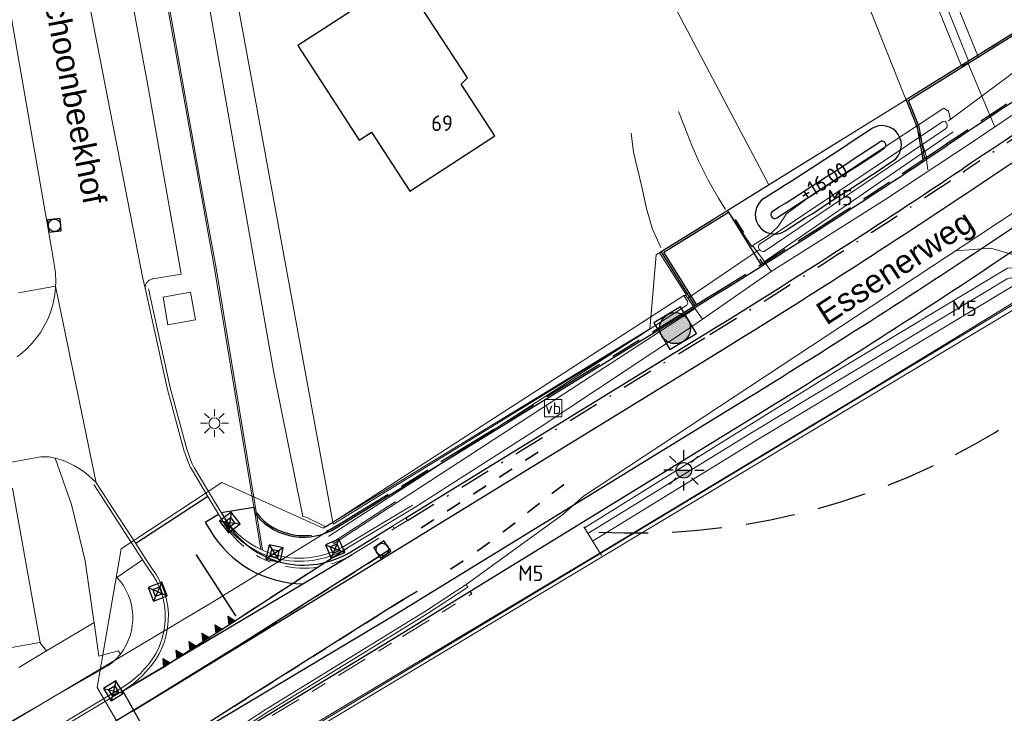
# Model space of a CAD drawing. Header units: metres. Extents: x 174282 to 175177, y 462028 to 462851.
# Tile 6 of 256: x 174418 to 174481, y 462204 to 462248. Entities that reach past the tile are written whole.
import ezdxf
from ezdxf.enums import TextEntityAlignment as Align

# ---------------------------------------------------------------- set-up
doc = ezdxf.new("R2010")
doc.units = ezdxf.units.M
for name, pattern in [('HIDDEN2', [4.7625, 3.175, -1.5875]), ('VH-GELEIDEBAND_50X200', [8, 4, -2, 0, -2]), ('VH-OPSLUITBAND', [10, 4, -2, 2, -2]), ('VH-OPSLUITBAND_100X200', [16, 8, -2, 4, -2]), ('VH-OPSLUITBAND_120X250', [26, 16, -4, 2, -4]), ('VW-1-1_STREEP', [2, 1, -1])]:
    doc.linetypes.add(name, pattern=pattern)
for name, color, linetype, lineweight in [('B-ME-WH-DUIKER-G', 8, 'Continuous', 20), ('B-ME-WH-WATERGANG_SLOOT_INSTEEK-G', 8, 'Continuous', 20), ('B-WE-GK-BESCHOEIING_DAMWAND_HOUT-G', 8, 'GK-BESCHOEIING', 18), ('B-WE-IE-MEUBILAIR_WEGMEUBILAIR-LICHTMAST-S', 8, 'Continuous', 20), ('B-WE-IE-MEUBILAIR_WEGMEUBILAIR_DIAMANTKOPPAAL_KUNSTSTOF_145X145-S', 252, 'Continuous', 25), ('B-WE-IE-MEUBILAIR_WEGMEUBILAIR_VERKEERSBORD-S', 8, 'Continuous', 25), ('B-WE-OG-BEBOUWING-G', 8, 'Continuous', 30), ('B-WE-OG-BEBOUWING_HUISNUMMER-T20', 8, 'Continuous', 20), ('B-WE-OG-BGT-KUNSTWERKDEEL-G', 8, 'Continuous', 20), ('B-WE-OG-STRAATNAAM-T30', 8, 'Continuous', 20), ('B-WE-OG-TERREIN_ERF-G', 8, 'Continuous', 20), ('B-WE-OG-TERREIN_GROEN-G', 8, 'Continuous', 20), ('B-WE-OG-TERREINAFSCHEIDING-G', 8, 'IE-TERREINAFSCHEIDING-KUNSTMATIG-DICHT', 20), ('B-WE-OG-WEG_VERHARD_GESLOTEN -G', 8, 'Continuous', 20), ('B-WE-OG-WEG_VERHARD_OPEN -G', 8, 'Continuous', 20), ('B-WE-RI-VWA_RIOOLPUT_INSPECTIEPUT-S', 8, 'Continuous', 20), ('B-WE-VW-MARKERING_DWARS_DRIEHOEK_5050-G', 8, 'VW-HAAIETAND50-L-N', 13), ('B-WE-VW-MARKERING_LANGS_STREEP_11_010-G', 8, 'VW-1-1_STREEP', 13), ('B-WE-VW-MARKERING_LANGS_STREEP_DOORGETROKKEN_010-G', 8, 'Continuous', 20), ('B-WE-WH-WATERGANG_SLOOT_BODEM-G', 8, 'Continuous', 20), ('B-WE-WH-WATERGANG_SLOOT_INSTEEK-G', 8, 'Continuous', 20), ('B-XX-KG-GRENS_PERCEEL-BEREKEND-G', 213, 'Continuous', 20), ('B-XX-KG-GRENS_PERCEEL-G', 213, 'Continuous', 20), ('N-WE-AL-WERKGRENS-G', 173, 'AL-WERKGRENS', 20), ('N-WE-GR-SOORTNAAM-GRAS-T20', 90, 'Continuous', 25), ('N-WE-IE-MEUBILAIR_WEGMEUBILAIR-LICHTMAST-ARMATUUR-6.00-S', 31, 'Continuous', 25), ('N-WE-VH-KANTOPSLUITING_ACHTERKANTBAND-G', 50, 'Continuous', 25), ('N-WE-VH-KANTOPSLUITING_GELEIDEBAND_50-200X200-G', 210, 'VH-GELEIDEBAND_50X200', 25), ('N-WE-VH-KANTOPSLUITING_OPSLUITBAND_100X200-G', 152, 'VH-OPSLUITBAND_100X200', 25), ('N-WE-VH-KANTOPSLUITING_OPSLUITBAND_120X250-G', 152, 'VH-OPSLUITBAND_120X250', 25), ('N-WE-VH-KANTOPSLUITING_OPSLUITBAND_200X200-G', 152, 'VH-OPSLUITBAND', 20), ('N-WE-VH-KANTVERHARDING-G', 50, 'Continuous', 25), ('N-WE-WH-NAP-T20', 50, 'Continuous', 20), ('N-WE-WH-WATERGANG_BODEM-G', 92, 'Continuous', 25), ('N-WE-WH-WATERGANG_INSTEEK-G', 50, 'Continuous', 25), ('N-XX-AL-LIJN_0.20-G', 7, 'Continuous', 25)]:
    doc.layers.add(name, color=color, linetype=linetype, lineweight=lineweight)
doc.layers.add('B-WE-VH-MATERIAALGRENS-G', color=8, linetype='Continuous')
doc.layers.add('N-WE-VH-MATERIAALGRENS-G', color=7, linetype='Continuous')
doc.layers.add('N-WE-RI-HWA_RIOOLPUT_INSPECTIEPUT_BETON-S', color=150, linetype='Continuous', lineweight=25, true_color=0x007fff)
doc.layers.add('N-WE-VH-KANTOPSLUITING_VERLOOPBAND_50-200x200-200x200-G', color=150, linetype='Continuous', lineweight=20, true_color=0x007fff)
doc.styles.add('NLCS-ISO', font='NLCS-ISO.ttf')
doc.styles.add('NLCS-ISO-M500-T20', font='NLCS-ISO.ttf', dxfattribs={"height": 1})
doc.styles.add('NLCS-ISO-M500-T30', font='NLCS-ISO.ttf', dxfattribs={"height": 1.5})
doc.linetypes.add('AL-WERKGRENS', pattern='A,10,[106,Afdeling.shx,S=1,R=0,X=0,Y=0],-2', length=12)
doc.linetypes.add('GK-BESCHOEIING', pattern='A,30,-5,[1,NLCS.SHX,S=1,R=0,X=0,Y=0],-5', length=40)
doc.linetypes.add('IE-TERREINAFSCHEIDING-KUNSTMATIG-DICHT', pattern='A,8,-1,[82,NLCS.SHX,S=0.75,R=90,X=0,Y=0],-1', length=10)
doc.linetypes.add('VW-HAAIETAND50-L-N', pattern='A,0,-0.5,[150,NLCS.SHX,S=1,R=0,X=-0.625,Y=0],-0.5', length=1)

# ---------------------------------------------------------------- blocks, each defined once
blk = doc.blocks.new('B-SRI-PUT_VWA-SO')
at = {"flags": 128}
blk.add_lwpolyline([(-2, 2), (2, 2), (2, -2), (-2, -2)], close=True, dxfattribs=at)
at = {"lineweight": -3, "flags": 128}
blk.add_lwpolyline([(2, -2), (2, 2), (-2, 2), (-2, -2)], close=True, dxfattribs=at)
at = {"lineweight": -3}
blk.add_circle((0, 0), 2, dxfattribs=at)
blk = doc.blocks.new('Lichtmast bestaand')
for p, q in [((-0.318, 0.318), (-0.636, 0.636)), ((0, 0.45), (0, 0.9)), ((0.318, 0.318), (0.636, 0.636)), ((-0.45, 0), (-0.9, 0)), ((0.45, 0), (0.9, 0)), ((-0.318, -0.318), (-0.636, -0.636)), ((0, -0.9), (0, -0.45)), ((0.318, -0.318), (0.636, -0.636))]:
    blk.add_line(p, q)
blk.add_circle((0, 0), 0.35)
blk = doc.blocks.new('markering-driehoek')
h = blk.add_hatch(color=256)
h.dxf.hatch_style = 1
h.paths.add_polyline_path([(-0.25, 0.5), (-0.5, 0), (0, 0)])
blk.add_lwpolyline([(-0.5, 0), (0, 0), (-0.25, 0.5)], close=True)
blk = doc.blocks.new('SIE-WEG_VERKEERSBORD-SO')
at = {"color": 0, "linetype": 'ByBlock', "lineweight": 18}
blk.add_lwpolyline([(-1.125, -1.125), (1.125, -1.125), (1.125, 1.125), (-1.125, 1.125)], close=True, dxfattribs=at)
at = {"color": 0, "linetype": 'ByBlock', "lineweight": 18, "style": 'NLCS-ISO'}
blk.add_text('vb', height=1.5, dxfattribs=at).set_placement((0, 0), align=Align.MIDDLE_CENTER)
blk = doc.blocks.new('SIE-WEG_PAAL_KUNSTSTOF')
for p, q in [((-0.188, 0.188), (0.188, -0.188)), ((0.188, 0.188), (-0.188, -0.188))]:
    blk.add_line(p, q)
at = {"flags": 128}
for points in [[(-0.188, -0.188), (0.188, -0.188), (0.188, 0.188), (-0.188, 0.188)], [(-0.094, 0.094), (0.094, 0.094), (0.094, -0.094), (-0.094, -0.094)]]:
    blk.add_lwpolyline(points, close=True, dxfattribs=at)
blk = doc.blocks.new('N-SRI-PUT_HWA-SO')
h = blk.add_hatch(color=256)
h.dxf.hatch_style = 1
h.paths.add_polyline_path([(2, 0, 1), (-2, 0, 1)])
at = {"lineweight": -3, "flags": 128}
blk.add_lwpolyline([(-2, -2), (2, -2), (2, 2), (-2, 2)], close=True, dxfattribs=at)
at = {"lineweight": -3}
blk.add_circle((0, 0), 2, dxfattribs=at)
blk = doc.blocks.new('lichtmast 5.00 m')
blk.add_hatch(color=256).paths.add_polyline_path([(-0.25, 0, 1), (0.25, 0)])
for p, q in [((0, 0.35), (0, 0.65)), ((-0.247, 0.247), (-0.46, 0.46)), ((0.247, 0.247), (0.46, 0.46)), ((-0.35, 0), (-0.65, 0)), ((-0.25, 0), (0.25, 0)), ((0.35, 0), (0.65, 0)), ((-0.247, -0.247), (-0.46, -0.46)), ((0.247, -0.247), (0.46, -0.46)), ((0, -0.65), (0, -0.35))]:
    blk.add_line(p, q)
blk.add_circle((0, 0), 0.25)

msp = doc.modelspace()

# ---------------------------------------------------------------- linework, layer by layer
at = {"layer": 'B-ME-WH-DUIKER-G'}
msp.add_line((174477.516, 462241.708), (174482.03, 462245.05), dxfattribs=at)
msp.add_lwpolyline([(174460.724, 462230.288), (174465.279, 462233.375)], dxfattribs=at)
at = {"layer": 'B-ME-WH-WATERGANG_SLOOT_INSTEEK-G'}
for p, q in [((174477.822, 462240.994), (174465.644, 462232.62)), ((174437.88, 462214.448), (174461.196, 462229.604))]:
    msp.add_line(p, q, dxfattribs=at)
at = {"layer": 'B-WE-GK-BESCHOEIING_DAMWAND_HOUT-G'}
for p in [(174437.827, 462214.532), (174441.904, 462217.064)]:
    msp.add_line(p, (174441.85, 462217.147), dxfattribs=at)
at = {"layer": 'B-WE-OG-BEBOUWING-G'}
msp.add_lwpolyline([(174446.121, 462244.072), (174446.518, 462244.468), (174442.317, 462250.929), (174435.581, 462246.549), (174439.537, 462240.464), (174440.331, 462240.981), (174442.806, 462237.174), (174448.288, 462240.739), (174446.121, 462244.072)], dxfattribs=at)
at = {"layer": 'B-WE-OG-BGT-KUNSTWERKDEEL-G'}
msp.add_lwpolyline([(174454.012, 462215.545), (174455.147, 462213.696)], dxfattribs=at)
at = {"layer": 'B-WE-OG-TERREIN_ERF-G'}
for points in [[(174442.315, 462282.538), (174443.254, 462280.657), (174429.434, 462276.592), (174425.444, 462275.713), (174427.786, 462260.971), (174434.062, 462225.355), (174435.91, 462216.216), (174436.13, 462216.165), (174437.388, 462215.542), (174458.339, 462229.074), (174460.466, 462230.448), (174460.6, 462230.458), (174460.631, 462230.482), (174458.886, 462233.207), (174463.27, 462235.926), (174465.18, 462237.111), (174476.443, 462244.096), (174476.49, 462244.125), (174477.194, 462244.56), (174481.894, 462247.477)], [(174484.205, 462231.573), (174482.098, 462230.229), (174471.897, 462224.016), (174454.904, 462213.753), (174431.718, 462199.892), (174432.742, 462187.157), (174435.023, 462161.768), (174439.912, 462108.876), (174439.944, 462108.292), (174439.811, 462107.923), (174439.678, 462107.8), (174499.875, 462110.012), (174571.064, 462123.076)]]:
    msp.add_lwpolyline(points, dxfattribs=at)
at = {"layer": 'B-WE-OG-TERREIN_GROEN-G'}
msp.add_line((174419.392, 462207.555), (174418.941, 462208.088), dxfattribs=at)
for points in [[(174433.957, 462305.975), (174432.979, 462307.877), (174424.356, 462305.735), (174423.647, 462309.728), (174423.206, 462309.038), (174422.517, 462307.992), (174421.815, 462306.954), (174421.1, 462305.925), (174420.434, 462304.993), (174417.902, 462301.409), (174417.91, 462301.258), (174419.476, 462292.322), (174419.49, 462292.236), (174425.004, 462261.316), (174426.6, 462252.366), (174429.193, 462237.827), (174430.213, 462232.187), (174433.198, 462214.083)], [(174433.868, 462305.929), (174432.926, 462307.761), (174424.276, 462305.612), (174423.593, 462309.458), (174423.29, 462308.984), (174422.6, 462307.936), (174421.897, 462306.897), (174421.182, 462305.867), (174420.516, 462304.935), (174418.004, 462301.38), (174418.01, 462301.269), (174419.575, 462292.339), (174419.589, 462292.253), (174425.102, 462261.334), (174426.698, 462252.384), (174429.291, 462237.845), (174430.312, 462232.204), (174433.308, 462214.033)], [(174464.935, 462233.664), (174464.851, 462233.602), (174463.27, 462235.926)], [(174466.089, 462231.991), (174465.525, 462232.805)], [(174417.479, 462226.507), (174417.654, 462226.638), (174417.825, 462226.775), (174417.99, 462226.917), (174418.15, 462227.066), (174418.305, 462227.221), (174418.454, 462227.381), (174418.597, 462227.547), (174418.734, 462227.717), (174418.864, 462227.893), (174418.988, 462228.073), (174419.105, 462228.257), (174419.216, 462228.446), (174419.319, 462228.639), (174419.416, 462228.835), (174419.505, 462229.035), (174419.587, 462229.237), (174419.661, 462229.443), (174419.728, 462229.651), (174419.787, 462229.862), (174419.838, 462230.074), (174419.881, 462230.289), (174419.917, 462230.505), (174419.945, 462230.721), (174419.964, 462230.939), (174419.972, 462231.06), (174417.582, 462230.629)], [(174428.67, 462230.656), (174426.897, 462230.344), (174427.209, 462228.571), (174428.982, 462228.884), (174428.67, 462230.656)], [(174461.091, 462229.752), (174461.674, 462228.931)], [(174419.392, 462207.555), (174419.844, 462207.825), (174422.45, 462209.383), (174422.437, 462209.473), (174421.883, 462213.357), (174421, 462216.985), (174419.933, 462219.964), (174419.831, 462219.989), (174419.546, 462220.045), (174419.017, 462220.059), (174412.575, 462218.904), (174412.778, 462217.316), (174417.197, 462218.033), (174418.972, 462208.093), (174418.941, 462208.088)], [(174422.45, 462209.383), (174422.76, 462207.207), (174424.011, 462207.562), (174424.145, 462207.349)], [(174418.941, 462208.088), (174414.54, 462207.323)], [(174417.602, 462206.484), (174419.392, 462207.555)]]:
    msp.add_lwpolyline(points, dxfattribs=at)
at = {"layer": 'B-WE-OG-TERREINAFSCHEIDING-G', "ltscale": 0.5}
msp.add_line((174464.92, 462233.623), (174465.525, 462232.805), dxfattribs=at)
for points in [[(174460.466, 462230.448), (174437.388, 462215.542), (174436.13, 462216.165)], [(174460.599, 462230.458), (174460.712, 462230.274), (174461.091, 462229.752)]]:
    msp.add_lwpolyline(points, dxfattribs=at)
at = {"layer": 'B-WE-OG-WEG_VERHARD_GESLOTEN -G'}
for p, q in [((174429.784, 462217.498), (174430.467, 462216.36)), ((174443.076, 462216.773), (174438.781, 462214.185))]:
    msp.add_line(p, q, dxfattribs=at)
for points in [[(174477.972, 462233.333), (174480.263, 462233.507), (174481.651, 462233.098), (174482.35, 462232.55), (174483.071, 462231.022), (174486.613, 462222.735), (174499.58, 462225.238), (174498.204, 462231.631), (174496.79, 462237.692), (174496.212, 462237.863), (174494.59, 462239.974), (174494.125, 462241.097), (174494.147, 462242.634), (174494.72, 462243.703), (174495.596, 462244.784)], [(174483.128, 462243.07), (174478.98, 462240.277), (174473.48, 462236.654), (174468.823, 462233.706), (174466.088, 462231.99), (174461.674, 462228.931), (174460.766, 462228.303), (174460.387, 462228.04), (174451.149, 462221.934), (174443.076, 462216.773)], [(174427.304, 462199.588), (174429.987, 462201.471), (174433.548, 462203.793), (174439.343, 462207.364), (174443.805, 462210.112), (174446.432, 462211.827), (174452.665, 462216.336), (174453.99, 462217.524), (174479.345, 462234.235), (174483.607, 462237.034)], [(174425.135, 462214.468), (174425.743, 462213.535), (174426.159, 462212.897), (174426.423, 462212.526), (174426.653, 462212.132), (174426.847, 462211.72), (174427.003, 462211.292), (174427.121, 462210.851), (174427.199, 462210.402), (174427.236, 462209.948), (174427.233, 462209.492), (174427.189, 462209.039), (174427.104, 462208.591), (174426.98, 462208.152), (174426.818, 462207.726), (174426.618, 462207.317), (174426.382, 462206.927), (174426.112, 462206.559), (174425.811, 462206.218), (174425.578, 462205.963), (174425.277, 462205.686), (174424.871, 462205.353), (174424.293, 462204.976), (174419.86, 462202.313)]]:
    msp.add_lwpolyline(points, dxfattribs=at)
msp.add_arc((174435.684, 462219.324), 6, 209.60206, 301.0742, dxfattribs=at)
at = {"layer": 'B-WE-OG-WEG_VERHARD_OPEN -G'}
for p, q in [((174425.135, 462214.468), (174422.59, 462218.374)), ((174425.575, 462213.426), (174422.422, 462218.265)), ((174442.97, 462216.942), (174438.678, 462214.356))]:
    msp.add_line(p, q, dxfattribs=at)
for points in [[(174422.59, 462218.374), (174419.972, 462231.06), (174419.979, 462231.279), (174419.979, 462231.498), (174419.97, 462231.717), (174419.953, 462231.935), (174419.929, 462232.153), (174419.896, 462232.37), (174419.879, 462232.467), (174419.722, 462233.377), (174412.018, 462277.549), (174411.99, 462277.657)], [(174421.058, 462255.153), (174421.693, 462251.51), (174425.594, 462231.54), (174425.754, 462230.835)], [(174425.754, 462230.835), (174425.746, 462230.884), (174425.742, 462230.934), (174425.743, 462230.984), (174425.748, 462231.033), (174425.757, 462231.082), (174425.77, 462231.13), (174425.788, 462231.177), (174425.809, 462231.222), (174425.835, 462231.265), (174425.864, 462231.306), (174425.896, 462231.344), (174425.932, 462231.379), (174425.97, 462231.41), (174426.011, 462231.439), (174426.054, 462231.463), (174426.1, 462231.484), (174426.147, 462231.501), (174426.195, 462231.514), (174426.244, 462231.522), (174428.054, 462231.825), (174425.9, 462244.118), (174424.434, 462251.988)], [(174425.754, 462230.835), (174427.151, 462224.48), (174428.238, 462220.48), (174428.526, 462219.678), (174428.593, 462219.526), (174428.665, 462219.376), (174428.744, 462219.23), (174429.784, 462217.498)], [(174425.949, 462230.878), (174427.345, 462224.528), (174428.429, 462220.54), (174428.712, 462219.752), (174428.774, 462219.61), (174428.843, 462219.468), (174428.917, 462219.33), (174429.956, 462217.6), (174430.641, 462216.459)], [(174422.59, 462218.374), (174422.556, 462218.413), (174422.354, 462218.622), (174422.14, 462218.819), (174421.916, 462219.003), (174421.682, 462219.176), (174421.439, 462219.335), (174421.187, 462219.48), (174420.928, 462219.612), (174420.662, 462219.729), (174420.39, 462219.831), (174420.113, 462219.918), (174419.933, 462219.964)], [(174425.575, 462213.426), (174425.994, 462212.784), (174426.255, 462212.417), (174426.476, 462212.039), (174426.662, 462211.643), (174426.813, 462211.231), (174426.925, 462210.808), (174427, 462210.377), (174427.036, 462209.941), (174427.033, 462209.503), (174426.99, 462209.067), (174426.909, 462208.637), (174426.79, 462208.215), (174426.634, 462207.806), (174426.442, 462207.413), (174426.215, 462207.038), (174425.956, 462206.685), (174425.662, 462206.351), (174425.437, 462206.105), (174425.146, 462205.837), (174424.753, 462205.514), (174424.187, 462205.146), (174419.759, 462202.486), (174411.475, 462197.775)], [(174424.145, 462207.349), (174424.339, 462207.623), (174424.508, 462207.913), (174424.651, 462208.217), (174424.767, 462208.532), (174424.854, 462208.857), (174424.913, 462209.187), (174424.942, 462209.522), (174424.942, 462209.858), (174424.912, 462210.192), (174424.853, 462210.523), (174424.765, 462210.847), (174424.649, 462211.162), (174424.505, 462211.466), (174424.335, 462211.756), (174424.141, 462212.029), (174423.923, 462212.285), (174425.578, 462213.422)], [(174429.414, 462200.825), (174430.099, 462201.306), (174433.655, 462203.624), (174439.448, 462207.194), (174443.912, 462209.943), (174446.546, 462211.662), (174446.436, 462211.83)], [(174424.145, 462207.349), (174423.903, 462207.067), (174423.635, 462206.81), (174423.343, 462206.58), (174409.48, 462198.662), (174403.34, 462195.474), (174396.93, 462192.869), (174390.306, 462190.87), (174360.655, 462183.414), (174359.284, 462195.752)]]:
    msp.add_lwpolyline(points, dxfattribs=at)
at = {"layer": 'B-WE-OG-WEG_VERHARD_OPEN -G', "flags": 128}
for points in [[(174472.888, 462258.751), (174478.373, 462245.229), (174479.45, 462245.784), (174474.321, 462258.398)], [(174474.676, 462243.348), (174469.32, 462256.797)], [(174478.777, 462245.437), (174480.499, 462241.358)], [(174476.193, 462238.545), (174476.064, 462239.56), (174475.682, 462240.717), (174475.237, 462241.975), (174474.676, 462243.348)], [(174463.158, 462235.99), (174462.694, 462236.727), (174462.03, 462237.881), (174461.439, 462239.076), (174460.984, 462240.121), (174460.538, 462241.266), (174460.11, 462242.306)], [(174458.988, 462233.545), (174458.443, 462234.73), (174458.054, 462236.058), (174457.733, 462237.546), (174457.229, 462239.675), (174457.068, 462240.911)]]:
    msp.add_lwpolyline(points, dxfattribs=at)
at = {"layer": 'B-WE-OG-WEG_VERHARD_OPEN -G'}
msp.add_arc((174435.684, 462219.324), 5.8, 209.60206, 301.0742, dxfattribs=at)
at = {"layer": 'B-WE-VH-MATERIAALGRENS-G'}
msp.add_line((174429.784, 462217.498), (174425.135, 462214.468), dxfattribs=at)
for points in [[(174441.565, 462214.111), (174431.944, 462207.997), (174426.15, 462204.42), (174420.907, 462201.24), (174415.92, 462198.354), (174410.848, 462195.466), (174407.759, 462193.822), (174404.997, 462192.33), (174403.073, 462191.415), (174399.684, 462190.055), (174397.671, 462189.399), (174393.859, 462188.334), (174390.14, 462187.294), (174386.065, 462186.197), (174378.391, 462184.325), (174370.563, 462182.348), (174351.216, 462177.467), (174350.753, 462177.355), (174348.175, 462176.832), (174334.783, 462173.601), (174312.236, 462168.057), (174295.108, 462164.054), (174288.902, 462162.799), (174285.346, 462162.221)], [(174443.277, 462211.38), (174442.236, 462210.772), (174438.344, 462208.32), (174433.046, 462204.976), (174429.613, 462202.796), (174426.385, 462200.646), (174424.348, 462199.408), (174419.463, 462196.593), (174414.089, 462193.644), (174410.064, 462191.359), (174407.542, 462189.984), (174404.749, 462188.601), (174402.226, 462187.476), (174399.092, 462186.355), (174395.079, 462185.329), (174390.138, 462184.077), (174384.758, 462182.78), (174382.966, 462182.337), (174375.167, 462180.441)]]:
    msp.add_lwpolyline(points, dxfattribs=at)
at = {"layer": 'B-WE-VH-MATERIAALGRENS-G', "flags": 128}
msp.add_lwpolyline([(174424.293, 462204.976), (174426.981, 462206.539), (174438.781, 462214.185)], dxfattribs=at)
at = {"layer": 'B-WE-VW-MARKERING_LANGS_STREEP_11_010-G', "linetype": 'Continuous', "const_width": 0.1, "flags": 128}
for points in [[(174450.239, 462219.822), (174451.078, 462220.365)], [(174448.56, 462218.734), (174449.4, 462219.278)], [(174451.944, 462217.68), (174452.746, 462218.277)], [(174446.882, 462217.647), (174447.721, 462218.19)], [(174445.204, 462216.559), (174446.043, 462217.103)], [(174450.378, 462216.454), (174451.17, 462217.064)], [(174443.525, 462215.471), (174444.364, 462216.015)], [(174448.797, 462215.207), (174449.596, 462215.809)], [(174447.146, 462213.979), (174447.96, 462214.56)], [(174440.108, 462213.185), (174440.953, 462213.722)], [(174445.415, 462212.814), (174446.254, 462213.357)], [(174435.458, 462212.031), (174436.297, 462212.575)], [(174438.42, 462212.112), (174439.264, 462212.649)], [(174433.78, 462210.944), (174434.619, 462211.488)], [(174436.731, 462211.039), (174437.576, 462211.576)], [(174441.607, 462210.376), (174442.458, 462210.901)], [(174432.101, 462209.856), (174432.94, 462210.4)], [(174435.043, 462209.966), (174435.887, 462210.503)], [(174433.354, 462208.893), (174434.198, 462209.43)], [(174439.914, 462209.31), (174440.761, 462209.843)], [(174438.222, 462208.243), (174439.068, 462208.776)], [(174431.663, 462207.824), (174432.51, 462208.357)], [(174436.53, 462207.176), (174437.376, 462207.709)], [(174429.961, 462206.773), (174430.812, 462207.299)], [(174428.259, 462205.722), (174429.11, 462206.248)], [(174434.838, 462206.108), (174435.684, 462206.642)], [(174433.146, 462205.04), (174433.992, 462205.574)], [(174426.557, 462204.671), (174427.408, 462205.197)], [(174431.457, 462203.967), (174432.302, 462204.504)], [(174424.849, 462203.631), (174425.704, 462204.149)]]:
    msp.add_lwpolyline(points, dxfattribs=at)
at = {"layer": 'B-WE-VW-MARKERING_LANGS_STREEP_DOORGETROKKEN_010-G', "const_width": 0.1}
msp.add_lwpolyline([(174429.025, 462213.762), (174431.591, 462209.79)], dxfattribs=at)
at = {"layer": 'B-WE-WH-WATERGANG_SLOOT_BODEM-G'}
for points in [[(174465.343, 462233.412), (174465.39, 462233.354), (174465.475, 462233.303), (174465.583, 462233.275), (174465.646, 462233.292), (174477.321, 462241.185), (174477.417, 462241.271), (174477.446, 462241.373), (174477.429, 462241.492), (174477.387, 462241.571), (174477.372, 462241.6), (174477.309, 462241.674), (174477.164, 462241.652), (174465.33, 462233.729), (174465.27, 462233.61), (174465.27, 462233.53), (174465.316, 462233.445), (174465.343, 462233.412)], [(174454.576, 462214.626), (174465.332, 462221.234), (174481.632, 462231.035), (174481.745, 462231.13), (174481.796, 462231.267), (174481.784, 462231.358), (174481.728, 462231.448), (174481.71, 462231.477), (174481.614, 462231.562), (174481.5, 462231.591), (174481.304, 462231.516), (174465.004, 462221.715), (174454.272, 462215.122)], [(174437.567, 462214.949), (174437.573, 462214.951), (174450.958, 462223.57), (174460.657, 462229.823), (174460.719, 462229.957), (174460.708, 462230.079), (174460.466, 462230.448)]]:
    msp.add_lwpolyline(points, dxfattribs=at)
at = {"layer": 'B-WE-WH-WATERGANG_SLOOT_INSTEEK-G'}
for points in [[(174465.17, 462233.285), (174464.92, 462233.623), (174464.935, 462233.664), (174464.951, 462233.705), (174465.892, 462234.3), (174466.526, 462234.884), (174467.089, 462235.703), (174468.736, 462236.944), (174477.228, 462242.531), (174477.517, 462242.333), (174477.659, 462241.762)], [(174454.056, 462215.473), (174470.18, 462225.512), (174481.323, 462232.206), (174481.548, 462232.227), (174481.784, 462232.104), (174482.075, 462231.677)]]:
    msp.add_lwpolyline(points, dxfattribs=at)
at = {"layer": 'B-XX-KG-GRENS_PERCEEL-BEREKEND-G'}
for points in [[(174437.862, 462215.71), (174426.775, 462276.182)], [(174430.208, 462198.827), (174503.602, 462243.071), (174511.746, 462247.996), (174520.108, 462251.917), (174528.993, 462255.045), (174538.389, 462257.274)], [(174437.862, 462215.71), (174457.579, 462227.824), (174458.274, 462228.3)]]:
    msp.add_lwpolyline(points, dxfattribs=at)
at = {"layer": 'B-XX-KG-GRENS_PERCEEL-G', "flags": 128}
for points in [[(174455.979, 462302.281), (174478.808, 462245.563)], [(174465.937, 462237.58), (174443.358, 462280.334)], [(174492.908, 462254.307), (174478.808, 462245.563)], [(174465.937, 462237.58), (174476.443, 462244.096), (174478.808, 462245.563)], [(174458.293, 462228.526), (174458.682, 462233.081), (174465.18, 462237.111), (174465.937, 462237.58)], [(174354.088, 462180.965), (174369.833, 462184.722), (174390.54, 462190.46), (174396.827, 462192.36), (174401.673, 462194.34), (174409.34, 462198.373), (174430.087, 462210.687), (174436.93, 462214.901), (174437.956, 462215.555)]]:
    msp.add_lwpolyline(points, dxfattribs=at)
at = {"layer": 'N-WE-AL-WERKGRENS-G', "flags": 128}
msp.add_lwpolyline([(174681.597, 462243.513), (174681.058, 462261.019), (174682.966, 462284.801), (174683.583, 462297.765), (174686.249, 462320.652), (174688.507, 462336.11), (174690.024, 462341.923), (174715.341, 462404.33), (174717.601, 462411.68), (174737.648, 462460.859), (174741.719, 462470.505), (174748.817, 462487.359), (174674.443, 462494.014, 0.041999), (174666.058, 462494.058), (174643.597, 462492.288, -0.021198), (174639.362, 462492.134), (174613.916, 462492.29), (174609.223, 462496.26), (174608.958, 462517.183), (174610.596, 462533.728), (174610.954, 462546.926), (174609.538, 462546.926), (174609.558, 462563.215), (174618.404, 462564.584), (174617.882, 462574.521), (174609.659, 462573.696), (174609.196, 462609.694), (174614.486, 462610.527), (174612.971, 462619.974), (174609.088, 462619.531), (174608.927, 462630.616), (174611.938, 462638.324), (174653.335, 462646.137), (174694.682, 462654.971), (174753.656, 462669.694), (174754.237, 462666.581), (174760.415, 462667.388), (174761.852, 462678.247), (174772.339, 462679.778), (174801.269, 462672.42), (174803.391, 462678.615), (174801.391, 462679.594), (174797.277, 462686.229), (174795.775, 462697.827), (174787.849, 462696.846), (174788.459, 462691.593), (174783.455, 462686.955), (174765.026, 462688.379), (174763.024, 462691.272), (174740.983, 462686.156), (174741.964, 462681.481), (174695.587, 462670.341), (174674.215, 462665.295), (174611.437, 462653.073), (174598.865, 462662.135), (174595.022, 462656.913), (174598.266, 462653.801), (174601.563, 462645.066), (174585.184, 462641.559), (174585.846, 462637.588), (174468.106, 462610.771), (174467.256, 462614.569), (174459.445, 462613.028), (174458.95, 462618.394), (174449.12, 462618.046), (174449.29, 462624.91), (174429.951, 462629.368), (174428.413, 462620.577), (174434.372, 462618.909), (174430.641, 462597.257), (174453.023, 462592.796), (174457.787, 462586.572), (174474.779, 462527.663), (174488.396, 462479.396), (174491.179, 462461.426), (174515.964, 462468.21), (174535.677, 462396.051), (174500.834, 462386.521), (174501.862, 462382.661), (174505.484, 462383.699), (174513.387, 462351.317), (174573.09, 462348.625), (174564.864, 462275.155), (174544.951, 462280.682), (174541.171, 462282.433), (174531.995, 462278.877), (174531.51, 462278.619), (174530.322, 462277.987), (174523.197, 462274.196), (174512.77, 462266.76), (174511.323, 462265.728), (174510.321, 462265.106), (174492.908, 462254.307), (174458.682, 462233.081), (174458.274, 462228.3), (174437.212, 462215.451), (174430.678, 462218.394), (174424.184, 462214.138), (174422.654, 462205.201), (174428.021, 462195.994), (174430.582, 462197.274), (174431.829, 462199.589), (174481.464, 462229.381), (174511.746, 462247.996), (174520.108, 462251.917), (174528.993, 462255.045), (174538.389, 462257.274), (174544.528, 462258.292), (174554.322, 462259.261), (174563.593, 462259.191), (174572.865, 462258.166), (174582.161, 462256.149), (174620.668, 462248.404), (174620.813, 462250.715), (174679.071, 462234.3), (174681.597, 462243.513)], format="xyb", dxfattribs=at)
at = {"layer": 'N-WE-VH-KANTOPSLUITING_ACHTERKANTBAND-G'}
for p, q in [((174438.047, 462215.472), (174461.103, 462229.637)), ((174442.548, 462216.125), (174462.045, 462228.103)), ((174430.641, 462216.459), (174430.98, 462215.894)), ((174438.989, 462213.938), (174441.696, 462215.601)), ((174442.234, 462208.655), (174446.691, 462211.393)), ((174429.557, 462200.956), (174442.234, 462208.655))]:
    msp.add_line(p, q, dxfattribs=at)
at = {"layer": 'N-WE-VH-KANTOPSLUITING_ACHTERKANTBAND-G', "flags": 128}
for points in [[(174475.999, 462239.276), (174475.638, 462241.31), (174474.939, 462243.022), (174482.498, 462247.71), (174482.728, 462247.33)], [(174461.277, 462229.861), (174459.173, 462233.244), (174463.337, 462235.827), (174465.438, 462232.449)]]:
    msp.add_lwpolyline(points, dxfattribs=at)
at = {"layer": 'N-WE-VH-KANTOPSLUITING_ACHTERKANTBAND-G'}
for centre, radius, start, end in [((174760.018, 461817.964), 508, 121.8054, 123.79768), ((174760.018, 461817.964), 506.2, 121.8054, 123.79768), ((174200.419, 462653.957), 498, 301.56478, 303.79768), ((174200.419, 462653.957), 499.8, 301.56478, 303.79768), ((174435.953, 462218.88), 5.8, 210.98104, 301.56478), ((174435.953, 462218.88), 4, 221.19707, 301.56478)]:
    msp.add_arc(centre, radius, start, end, dxfattribs=at)
at = {"layer": 'N-WE-VH-KANTOPSLUITING_GELEIDEBAND_50-200X200-G', "ltscale": 0.5}
msp.add_line((174442.653, 462215.954), (174462.15, 462227.933), dxfattribs=at)
for centre, radius, start, end in [((174760.018, 461817.964), 506, 121.8054, 123.79768), ((174200.419, 462653.957), 500, 301.56478, 303.79768)]:
    msp.add_arc(centre, radius, start, end, dxfattribs=at)
at = {"layer": 'N-WE-VH-KANTOPSLUITING_OPSLUITBAND_100X200-G', "ltscale": 0.5}
msp.add_line((174437.994, 462215.557), (174461.051, 462229.722), dxfattribs=at)
for centre, radius, start, end in [((174760.018, 461817.964), 508.1, 121.8054, 123.79768), ((174200.419, 462653.957), 497.9, 301.56478, 303.79768), ((174435.953, 462218.88), 3.9, 218.74558, 301.56478)]:
    msp.add_arc(centre, radius, start, end, dxfattribs=at)
at = {"layer": 'N-WE-VH-KANTOPSLUITING_OPSLUITBAND_120X250-G', "ltscale": 0.5, "flags": 128}
for points in [[(174475.89, 462239.204), (174475.522, 462241.277), (174474.79, 462243.071), (174482.538, 462247.876), (174482.82, 462247.409), (174485.236, 462245.351)], [(174461.175, 462229.798), (174459.008, 462233.283), (174463.376, 462235.992), (174465.54, 462232.513)]]:
    msp.add_lwpolyline(points, dxfattribs=at)
at = {"layer": 'N-WE-VH-KANTOPSLUITING_OPSLUITBAND_200X200-G', "ltscale": 0.5}
for p, q in [((174430.467, 462216.36), (174430.809, 462215.791)), ((174439.093, 462213.768), (174441.801, 462215.431)), ((174442.339, 462208.485), (174446.797, 462211.224)), ((174429.66, 462200.785), (174442.338, 462208.484))]:
    msp.add_line(p, q, dxfattribs=at)
msp.add_arc((174435.953, 462218.88), 6, 210.98104, 301.56478, dxfattribs=at)
at = {"layer": 'N-WE-VH-KANTOPSLUITING_VERLOOPBAND_50-200x200-200x200-G'}
msp.add_lwpolyline([(174441.801, 462215.431), (174442.653, 462215.954), (174442.548, 462216.125), (174441.696, 462215.601)], close=True, dxfattribs=at)
at = {"layer": 'N-WE-VH-KANTVERHARDING-G'}
msp.add_line((174446.691, 462211.393), (174465.291, 462222.82), dxfattribs=at)
msp.add_arc((174200.419, 462653.957), 506, 301.56478, 303.79768, dxfattribs=at)
at = {"layer": 'N-WE-VH-MATERIAALGRENS-G'}
msp.add_line((174426.624, 462200.805), (174441.58, 462209.72), dxfattribs=at)
at = {"layer": 'N-WE-VH-MATERIAALGRENS-G', "flags": 128}
for points in [[(174439.748, 462212.702), (174462.804, 462226.867, 0.009743), (174479.245, 462237.415, -0.008693), (174493.997, 462246.922), (174508.855, 462256.137, -0.149251), (174567.427, 462271.642), (174568.101, 462271.617), (174568.148, 462272.866)], [(174441.58, 462209.72), (174464.636, 462223.885, 0.009743), (174481.192, 462234.506, -0.008693), (174495.842, 462243.948), (174503.689, 462248.814, -0.185065), (174574.866, 462262.438), (174597.858, 462258.329, -0.021849), (174623.536, 462252.572), (174653.879, 462244.362), (174660.821, 462242.776)]]:
    msp.add_lwpolyline(points, format="xyb", dxfattribs=at)
for points in [[(174424.293, 462204.976), (174439.093, 462213.768)], [(174424.995, 462203.72), (174439.748, 462212.702)], [(174427.304, 462199.588), (174424.293, 462204.976)]]:
    msp.add_lwpolyline(points, dxfattribs=at)
at = {"layer": 'N-WE-WH-WATERGANG_BODEM-G'}
for centre, radius, start, end in [((174200.419, 462653.957), 495.4, 302.44318, 303.39598), ((174200.419, 462653.957), 495.9, 302.44318, 303.39598), ((174473.236, 462240.145), 0.25, 303.39598, 123.39598), ((174466.317, 462235.666), 0.25, 122.44318, 302.44318)]:
    msp.add_arc(centre, radius, start, end, dxfattribs=at)
at = {"layer": 'N-WE-WH-WATERGANG_INSTEEK-G', "ltscale": 0.5}
for radius in [494.4, 496.9]:
    msp.add_arc((174200.419, 462653.957), radius, 302.44318, 303.39598, dxfattribs=at)
at = {"layer": 'N-WE-WH-WATERGANG_INSTEEK-G'}
for centre, start, end in [((174473.236, 462240.145), 303.39598, 123.39598), ((174466.317, 462235.666), 122.44318, 302.44318)]:
    msp.add_arc(centre, 1.25, start, end, dxfattribs=at)
at = {"layer": 'N-XX-AL-LIJN_0.20-G'}
for p, q in [((174429.61, 462215.845), (174430.467, 462216.36)), ((174446.797, 462211.224), (174446.692, 462211.394))]:
    msp.add_line(p, q, dxfattribs=at)
at = {"layer": 'N-XX-AL-LIJN_0.20-G', "ltscale": 0.5}
msp.add_line((174429.61, 462215.845), (174429.951, 462215.277), dxfattribs=at)
at = {"layer": 'N-XX-AL-LIJN_0.20-G', "flags": 128}
msp.add_lwpolyline([(174430.641, 462216.459), (174432.747, 462216.821), (174432.816, 462216.397), (174432.943, 462216.245)], dxfattribs=at)
at = {"layer": 'N-XX-AL-LIJN_0.20-G', "linetype": 'HIDDEN2'}
msp.add_arc((174457.319, 462259.886), 44.743, 267.00715, 331.38694, dxfattribs=at)
at = {"layer": 'N-XX-AL-LIJN_0.20-G', "ltscale": 0.5}
msp.add_arc((174435.953, 462218.88), 7, 210.98104, 269.69722, dxfattribs=at)

# ---------------------------------------------------------------- block references
at = {"layer": 'B-WE-IE-MEUBILAIR_WEGMEUBILAIR-LICHTMAST-S'}
msp.add_blockref('Lichtmast bestaand', (174430.203, 462222.22), dxfattribs=at)
at = {"layer": 'B-WE-IE-MEUBILAIR_WEGMEUBILAIR_DIAMANTKOPPAAL_KUNSTSTOF_145X145-S', "xscale": 2.5, "yscale": 2.5}
for p, rotation in [((174431.196, 462215.822), 37.71677145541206), ((174437.984, 462214.138), 23.30625676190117), ((174434.088, 462213.829), 347.8347897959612), ((174426.543, 462211.369), 20.99834098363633), ((174423.706, 462204.979), 31.50030878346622)]:
    msp.add_blockref('SIE-WEG_PAAL_KUNSTSTOF', p, dxfattribs=dict(at, rotation=rotation))
at = {"layer": 'B-WE-IE-MEUBILAIR_WEGMEUBILAIR_VERKEERSBORD-S', "xscale": 0.5, "yscale": 0.5, "zscale": 0.5}
msp.add_blockref('SIE-WEG_VERKEERSBORD-SO', (174452.04, 462223.189), dxfattribs=at)
at = {"layer": 'B-WE-RI-VWA_RIOOLPUT_INSPECTIEPUT-S'}
for p, xscale, yscale, zscale, rotation in [((174419.894, 462234.974), 0.1999999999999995, 0.1999999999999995, 0.1999999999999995, 5.739328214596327), ((174441.027, 462214.087), 0.1999999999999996, 0.1999999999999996, 0.1999999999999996, 33.93235341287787)]:
    msp.add_blockref('B-SRI-PUT_VWA-SO', p, dxfattribs=dict(at, xscale=xscale, yscale=yscale, zscale=zscale, rotation=rotation))
at = {"layer": 'B-WE-VW-MARKERING_DWARS_DRIEHOEK_5050-G', "rotation": 32.94077302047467}
for p in [(174431.549, 462209.499), (174429.871, 462208.411), (174430.71, 462208.955), (174429.032, 462207.867), (174428.192, 462207.324), (174427.353, 462206.78)]:
    msp.add_blockref('markering-driehoek', p, dxfattribs=at)
at = {"layer": 'N-WE-IE-MEUBILAIR_WEGMEUBILAIR-LICHTMAST-ARMATUUR-6.00-S', "xscale": 2, "yscale": 2, "zscale": 2}
msp.add_blockref('lichtmast 5.00 m', (174460.467, 462219.189), dxfattribs=at)
at = {"layer": 'N-WE-RI-HWA_RIOOLPUT_INSPECTIEPUT_BETON-S', "xscale": 0.5, "yscale": 0.5, "zscale": 0.5, "rotation": 121.0520927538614}
msp.add_blockref('N-SRI-PUT_HWA-SO', (174459.9, 462228.348), dxfattribs=at)

# ---------------------------------------------------------------- texts
at = {"layer": 'B-WE-OG-BEBOUWING_HUISNUMMER-T20', "style": 'NLCS-ISO-M500-T20'}
msp.add_text('69', height=1, dxfattribs=at).set_placement((174444.184, 462241.052))
at = {"layer": 'B-WE-OG-STRAATNAAM-T30', "insert": (174418.988, 462250.531), "char_height": 1.5, "width": 19.5, "attachment_point": 7, "rotation": 281, "style": 'NLCS-ISO-M500-T30'}
msp.add_mtext('{\\fArial|b0|i0;Schoonbeekhof}', dxfattribs=at)
at = {"layer": 'B-WE-OG-STRAATNAAM-T30', "color": 7, "insert": (174469.9, 462228.121), "char_height": 1.5, "width": 15, "attachment_point": 7, "rotation": 33.11086, "style": 'NLCS-ISO-M500-T30'}
msp.add_mtext('{\\fArial|b0|i0;Essenerweg}', dxfattribs=at)
at = {"layer": 'N-WE-GR-SOORTNAAM-GRAS-T20', "style": 'NLCS-ISO-M500-T20'}
for p in [(174469.716, 462236.271), (174449.782, 462212.067)]:
    msp.add_text('M5', height=1, rotation=359.18236, dxfattribs=at).set_placement(p)
msp.add_text('M5', height=1, dxfattribs=at).set_placement((174477.724, 462229.123))
at = {"layer": 'N-WE-WH-NAP-T20', "style": 'NLCS-ISO-M500-T20'}
msp.add_text('+16.00', height=1, rotation=31.93401, dxfattribs=at).set_placement((174469.453, 462237.791), align=Align.MIDDLE_CENTER)

doc.saveas('drawing.dxf')
